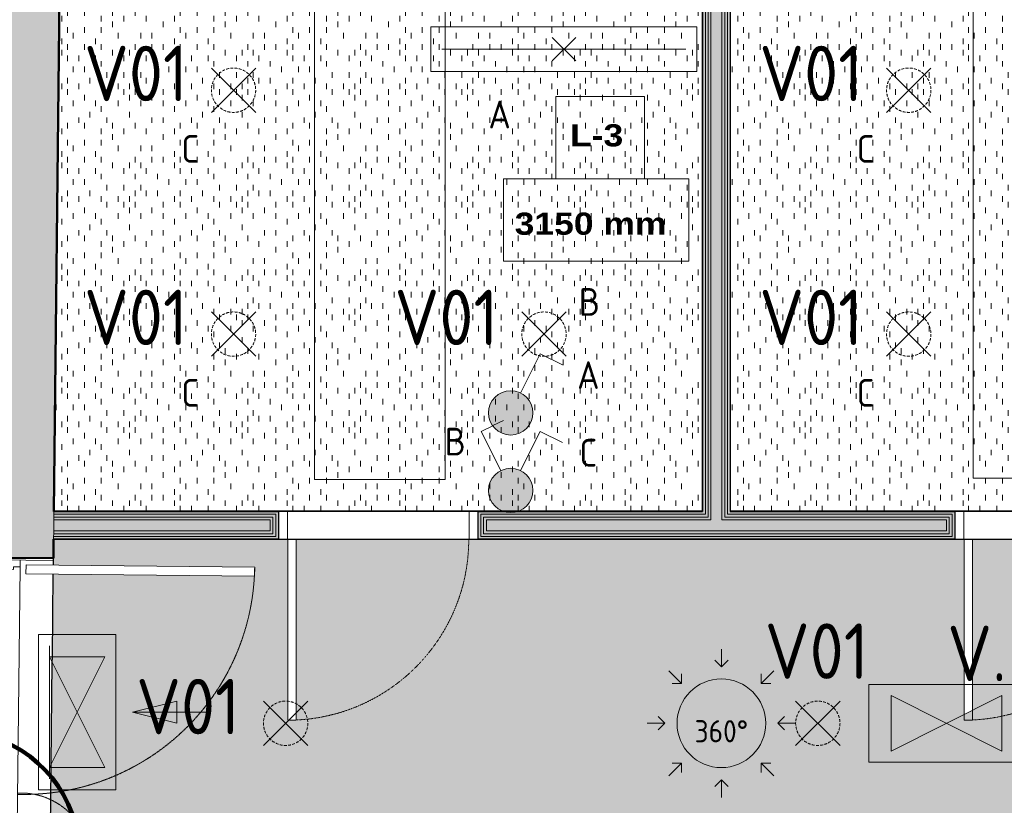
# Model space of a CAD drawing. Header units: millimetres. Extents: x -12615 to 16572, y -3141 to 12068.
# Tile 4 of 14: x -8622 to -4182, y 4899 to 8442. Entities that reach past the tile are written whole.
import ezdxf

# ---------------------------------------------------------------- set-up
doc = ezdxf.new("R2010")
doc.units = ezdxf.units.MM
for name, pattern in [('EST_Dash_1_1_', [2, 1, -1]), ('EST_Dash_2_1_', [3, 2, -1]), ('IMPORT-süvistatud seade', [19.05, 12.7, -6.35])]:
    doc.linetypes.add(name, pattern=pattern)
for name, color, linetype, lineweight, true_color in [('1K_valgustusplaan_dwg', 7, 'Continuous', 5, 0x767676), ('A-WALL', 7, 'Continuous', 9, 0x7f7f7f), ('A-WALL-PATT', 7, 'Continuous', 9, 0x7f7f7f), ('ET-E_VALGUSTUS_TING', 3, 'Continuous', 5, 0x00ff00), ('ET-VALGUSTUS_TING', 5, 'Continuous', 5, 0x0000ff), ('G-ANNO-REVC', 1, 'Continuous', 50, 0xff0000), ('I-WALL', 7, 'Continuous', 9, 0x7f7f7f)]:
    doc.layers.add(name, color=color, linetype=linetype, lineweight=lineweight, true_color=true_color)
for name, color, linetype, lineweight in [('A-CLNG', 7, 'Continuous', 9), ('A-CLNG-IDEN', 7, 'Continuous', 9), ('A-CLNG-PATT', 7, 'Continuous', 9), ('A-DETL-GENF', 7, 'Continuous', 5), ('A-DETL-GENF-HDLN', 7, 'EST_Dash_2_1_', 9), ('A-DOOR', 7, 'Continuous', 9), ('A-DOOR-FRAM', 7, 'Continuous', 25), ('ET-SEADE_V', 7, 'Continuous', 9)]:
    doc.layers.add(name, color=color, linetype=linetype, lineweight=lineweight)
doc.styles.add('Arial Black', font='txt', dxfattribs={"height": 100})
doc.styles.add('ISOCP', font='isocp___.ttf', dxfattribs={"height": 100})
doc.styles.add('ISOCP_1', font='isocp___.ttf', dxfattribs={"height": 250})
doc.styles.add('ISOCP_2', font='isocp___.ttf', dxfattribs={"height": 125})
pattern_1 = [(90, (0, 0), (-508, 3e-14), [25.4, -482.6]), (90, (50.8, 50.8), (-508, 3e-14), [25.4, -482.6]), (90, (127, 25.4), (-508, 3e-14), [25.4, -482.6]), (90, (127, 101.6), (-508, 3e-14), [25.4, -482.6]), (90, (50.8, 152.4), (-508, 3e-14), [25.4, -482.6]), (90, (25.4, 177.8), (-508, 3e-14), [25.4, -482.6]), (90, (152.4, 177.8), (-508, 3e-14), [25.4, -482.6]), (90, (228.6, 25.4), (-508, 3e-14), [25.4, -482.6]), (90, (304.8, 76.2), (-508, 3e-14), [25.4, -482.6]), (90, (279.4, 127), (-508, 3e-14), [25.4, -482.6]), (90, (177.8, 76.2), (-508, 3e-14), [25.4, -482.6]), (90, (203.2, 0), (-508, 3e-14), [25.4, -482.6]), (90, (228.6, 127), (-508, 3e-14), [25.4, -482.6]), (90, (203.2, 203.2), (-508, 3e-14), [25.4, -482.6]), (90, (101.6, 228.6), (-508, 3e-14), [25.4, -482.6]), (90, (50.8, 228.6), (-508, 3e-14), [25.4, -482.6]), (90, (101.6, 177.8), (-508, 3e-14), [25.4, -482.6]), (90, (25.4, 101.6), (-508, 3e-14), [25.4, -482.6]), (90, (330.2, 25.4), (-508, 3e-14), [25.4, -482.6]), (90, (431.8, 152.4), (-508, 3e-14), [25.4, -482.6]), (90, (355.6, 203.2), (-508, 3e-14), [25.4, -482.6]), (90, (228.6, 254), (-508, 3e-14), [25.4, -482.6]), (90, (152.4, 279.4), (-508, 3e-14), [25.4, -482.6]), (90, (254, 228.6), (-508, 3e-14), [25.4, -482.6]), (90, (355.6, 127), (-508, 3e-14), [25.4, -482.6]), (90, (406.4, 50.8), (-508, 3e-14), [25.4, -482.6]), (90, (304.8, 177.8), (-508, 3e-14), [25.4, -482.6]), (90, (203.2, 152.4), (-508, 3e-14), [25.4, -482.6]), (90, (279.4, 0), (-508, 3e-14), [25.4, -482.6]), (90, (381, 254), (-508, 3e-14), [25.4, -482.6]), (90, (304.8, 254), (-508, 3e-14), [25.4, -482.6]), (90, (381, 304.8), (-508, 3e-14), [25.4, -482.6]), (90, (457.2, 228.6), (-508, 3e-14), [25.4, -482.6]), (90, (381, 177.8), (-508, 3e-14), [25.4, -482.6]), (90, (482.6, 50.8), (-508, 3e-14), [25.4, -482.6]), (90, (482.6, 304.8), (-508, 3e-14), [25.4, -482.6]), (90, (508, 381), (-508, 3e-14), [25.4, -482.6]), (90, (406.4, 355.6), (-508, 3e-14), [25.4, -482.6]), (90, (279.4, 355.6), (-508, 3e-14), [25.4, -482.6]), (90, (152.4, 355.6), (-508, 3e-14), [25.4, -482.6]), (90, (101.6, 355.6), (-508, 3e-14), [25.4, -482.6]), (90, (76.2, 304.8), (-508, 3e-14), [25.4, -482.6]), (90, (25.4, 330.2), (-508, 3e-14), [25.4, -482.6]), (90, (482.6, 127), (-508, 3e-14), [25.4, -482.6]), (90, (457.2, 0), (-508, 3e-14), [25.4, -482.6]), (90, (228.6, 330.2), (-508, 3e-14), [25.4, -482.6]), (90, (254, 431.8), (-508, 3e-14), [25.4, -482.6]), (90, (457.2, 431.8), (-508, 3e-14), [25.4, -482.6]), (90, (101.6, 457.2), (-508, 3e-14), [25.4, -482.6]), (90, (50.8, 431.8), (-508, 3e-14), [25.4, -482.6]), (90, (152.4, 431.8), (-508, 3e-14), [25.4, -482.6]), (90, (355.6, 431.8), (-508, 3e-14), [25.4, -482.6]), (90, (330.2, 381), (-508, 3e-14), [25.4, -482.6]), (90, (203.2, 406.4), (-508, 3e-14), [25.4, -482.6]), (90, (228.6, 482.6), (-508, 3e-14), [25.4, -482.6]), (90, (406.4, 482.6), (-508, 3e-14), [25.4, -482.6]), (90, (431.8, 330.2), (-508, 3e-14), [25.4, -482.6]), (90, (25.4, 482.6), (-508, 3e-14), [25.4, -482.6]), (90, (0, 457.2), (-508, 3e-14), [25.4, -482.6]), (90, (508, 152.4), (-508, 3e-14), [25.4, -482.6]), (90, (381, 406.4), (-508, 3e-14), [25.4, -482.6]), (90, (304.8, 330.2), (-508, 3e-14), [25.4, -482.6]), (90, (203.2, 304.8), (-508, 3e-14), [25.4, -482.6]), (90, (381, 101.6), (-508, 3e-14), [25.4, -482.6]), (90, (381, 0), (-508, 3e-14), [25.4, -482.6]), (90, (76.2, 25.4), (-508, 3e-14), [25.4, -482.6]), (90, (25.4, 25.4), (-508, 3e-14), [25.4, -482.6]), (90, (431.8, 279.4), (-508, 3e-14), [25.4, -482.6]), (90, (152.4, 482.6), (-508, 3e-14), [25.4, -482.6]), (90, (254, 76.2), (-508, 3e-14), [25.4, -482.6]), (90, (228.6, 177.8), (-508, 3e-14), [25.4, -482.6]), (90, (76.2, 127), (-508, 3e-14), [25.4, -482.6]), (90, (482.6, 482.6), (-508, 3e-14), [25.4, -482.6]), (90, (304.8, 457.2), (-508, 3e-14), [25.4, -482.6])]

# ---------------------------------------------------------------- blocks, each defined once
blk = doc.blocks.new('Est_SU - SU-02-900x2100 mm-3671397-1_ korrus  _0_00_52_72 Copy 1')
at = {"layer": 'A-DOOR', "color": 250, "true_color": 0x3d3d3d}
for p, q in [((370, 878.5), (370, 62.5)), ((408, 878.5), (370, 878.5)), ((370, 62.5), (370, 878.5)), ((370, 878.5), (408, 878.5)), ((408, 62.5), (408, 878.5)), ((408, 878.5), (408, 62.5)), ((370, 62.5), (408, 62.5)), ((408, 62.5), (370, 62.5))]:
    blk.add_line(p, q, dxfattribs=at)
at = {"layer": 'A-DOOR', "color": 253, "linetype": 'EST_Dash_1_1_', "lineweight": 5, "true_color": 0x9e9e9e}
for p, q in [((450, 62.5), (-391, 62.5)), ((-391, 62.5), (408, 62.5))]:
    blk.add_line(p, q, dxfattribs=at)
blk.add_arc((408, 62.5), 816, 90, 180, dxfattribs=at)
at = {"layer": 'A-DOOR-FRAM', "color": 250, "lineweight": 9, "true_color": 0x3d3d3d}
for p, q in [((-410, 62.5), (-450, 62.5)), ((-450, 62.5), (-450, -62.5)), ((-450, -62.5), (-450, 62.5)), ((-450, 62.5), (-410, 62.5)), ((-410, -62.5), (-410, 62.5)), ((-410, 62.5), (-410, -62.5)), ((450, 62.5), (410, 62.5)), ((410, 62.5), (410, -62.5)), ((410, 62.5), (410, -62.5)), ((450, 62.5), (410, 62.5)), ((450, -62.5), (450, 62.5)), ((450, -62.5), (450, 62.5)), ((-450, -62.5), (-410, -62.5)), ((-410, -62.5), (-450, -62.5)), ((410, -62.5), (450, -62.5)), ((410, -62.5), (450, -62.5))]:
    blk.add_line(p, q, dxfattribs=at)
blk = doc.blocks.new('Est_SU - SU-02-900x2100 mm-V3-1_ korrus  _0_00_52_72 Copy 1')
at = {"layer": 'A-DOOR', "color": 250, "true_color": 0x3d3d3d}
for p, q in [((370, 878.5), (370, 833.6)), ((408, 878.5), (370, 878.5)), ((370, 833.6), (370, 878.5)), ((370, 878.5), (408, 878.5)), ((408, 852.6), (408, 878.5)), ((408, 878.5), (408, 852.6)), ((408, 62.5), (408, 852.6)), ((408, 852.6), (408, 62.5)), ((370, 833.6), (370, 62.5)), ((370, 62.5), (370, 833.6)), ((370, 62.5), (408, 62.5)), ((408, 62.5), (370, 62.5))]:
    blk.add_line(p, q, dxfattribs=at)
at = {"layer": 'A-DOOR', "color": 253, "linetype": 'EST_Dash_1_1_', "lineweight": 5, "true_color": 0x9e9e9e}
for p, q in [((450, 62.5), (-391, 62.5)), ((-391, 62.5), (408, 62.5))]:
    blk.add_line(p, q, dxfattribs=at)
for start, end in [(102.0721, 180), (90, 102.0721)]:
    blk.add_arc((408, 62.5), 816, start, end, dxfattribs=at)
at = {"layer": 'A-DOOR-FRAM', "color": 250, "lineweight": 9, "true_color": 0x3d3d3d}
for p, q in [((-410, 62.5), (-450, 62.5)), ((-450, 62.5), (-450, -62.5)), ((-450, -62.5), (-450, 62.5)), ((-450, 62.5), (-410, 62.5)), ((-410, -62.5), (-410, 62.5)), ((-410, 62.5), (-410, -62.5)), ((450, 62.5), (410, 62.5)), ((410, 62.5), (410, -62.5)), ((410, 62.5), (410, -62.5)), ((450, 62.5), (410, 62.5)), ((450, -62.5), (450, 62.5)), ((450, -62.5), (450, 62.5)), ((-450, -62.5), (-410, -62.5)), ((-410, -62.5), (-450, -62.5)), ((410, -62.5), (450, -62.5)), ((410, -62.5), (450, -62.5))]:
    blk.add_line(p, q, dxfattribs=at)
blk = doc.blocks.new('Siseuks laiendiga - SU-09-1400x2100 mm-3622317-1_ korrus  _0_00_52_72 Copy 1')
at = {"layer": 'A-DETL-GENF', "color": 250, "true_color": 0x3d3d3d}
for p, q in [((-648, 32), (-690, 32)), ((-690, 32), (-690, -60)), ((648, 32), (-648, 32)), ((-648, -30), (-648, 32)), ((690, 32), (648, 32)), ((648, 32), (648, -30)), ((690, -60), (690, 32)), ((-660, -60), (-660, -30)), ((-660, -30), (-648, -30)), ((648, -30), (660, -30)), ((660, -30), (660, -60)), ((-690, -60), (-660, -60)), ((-669.2, -87), (-669.2, -392)), ((-629.2, -87), (-669.2, -87)), ((-660, -60), (660, -60)), ((-629.2, -392), (-629.2, -87)), ((669.2, -87), (629.2, -87)), ((629.2, -87), (629.2, -1118)), ((660, -60), (690, -60)), ((669.2, -1118), (669.2, -87)), ((-669.2, -392), (-629.2, -392)), ((629.2, -1118), (669.2, -1118))]:
    blk.add_line(p, q, dxfattribs=at)
at = {"layer": 'A-DETL-GENF-HDLN', "color": 250, "true_color": 0x3d3d3d}
for centre, radius, start, end in [((-673.4, -78.5), 313.5, 270.7676, 3.3828), ((673.4, -78.5), 1039.5, 178.9803, 269.7685)]:
    blk.add_arc(centre, radius, start, end, dxfattribs=at)
at = {"layer": 'A-DOOR', "color": 250, "true_color": 0x3d3d3d}
for p, q in [((-700, 210), (-700, -210)), ((-690, 210), (-700, 210)), ((-690, 210), (-690, -210)), ((690, 210), (-690, 210)), ((-690, 209), (-690, -210)), ((690, -210), (690, 210)), ((690, 210), (700, 210)), ((690, -210), (690, 209)), ((700, 210), (700, -210)), ((-700, -210), (-690, -210)), ((-690, -210), (-669.2, -210)), ((-629.2, -210), (-244, -210)), ((-244, -210), (-228.1, -210)), ((-228.1, -210), (230.4, -210)), ((230.4, -210), (256, -210)), ((256, -210), (629.2, -210)), ((669.2, -210), (690, -210)), ((700, -210), (690, -210))]:
    blk.add_line(p, q, dxfattribs=at)
blk = doc.blocks.new('1K_valgustusplaan_dwg__U15-V5-1_ korrus  _0_00_52_72 Copy 1')
at = {"layer": 'ET-VALGUSTUS_TING', "true_color": 0x5b5bff}
blk.add_hatch(color=171, dxfattribs=at).paths.add_polyline_path([(0, -100), (25.9, -96.6), (50, -86.6), (70.7, -70.7), (86.6, -50), (96.6, -25.9), (100, 0), (96.6, 25.9), (86.6, 50), (70.7, 70.7), (50, 86.6), (25.9, 96.6), (0, 100), (-25.9, 96.6), (-50, 86.6), (-70.7, 70.7), (-87.7, 47.3), (-96.6, 25.9), (-100, 0), (-96.6, -25.9), (-86.6, -50), (-70.7, -70.7), (-50, -86.6), (-25.9, -96.6), (-13.1, -98.3)], flags=0)
at = {"layer": 'ET-VALGUSTUS_TING', "color": 160, "true_color": 0x3333ff}
blk.add_line((-32.9, 315.8), (-80.2, 292.2), dxfattribs=at)
at = {"layer": 'ET-VALGUSTUS_TING', "color": 160, "true_color": 0x3333ff, "flags": 128}
for points in [[(-80.5, 292), (-132.9, 265.8), (-44.7, 89.4)], [(44.7, 89.4), (132.9, 265.8), (232.9, 215.8)]]:
    blk.add_lwpolyline(points, dxfattribs=at)
at = {"layer": 'ET-VALGUSTUS_TING', "color": 160, "true_color": 0x3333ff}
for start, end in [(360, 180), (180, 360)]:
    blk.add_arc((0, 0), 100, start, end, dxfattribs=at)
blk = doc.blocks.new('1K_valgustusplaan_dwg__U7-6009316-1_ korrus  _0_00_52_72 Copy 1')
at = {"layer": 'ET-VALGUSTUS_TING', "color": 160, "true_color": 0x3333ff}
for p, q in [((-100, -100), (100, 100)), ((-100, 100), (100, -100))]:
    blk.add_line(p, q, dxfattribs=at)
at = {"layer": 'ET-VALGUSTUS_TING', "color": 160, "linetype": 'IMPORT-süvistatud seade', "true_color": 0x3333ff}
blk.add_circle((0, 0), 100, dxfattribs=at)
blk = doc.blocks.new('1K_valgustusplaan_dwg__U12-6009318-1_ korrus  _0_00_52_72 Copy 1')
at = {"layer": 'ET-VALGUSTUS_TING', "color": 160, "true_color": 0x3333ff}
for p, q in [((-53, 53), (53, -53)), ((-53, -53), (53, 53))]:
    blk.add_line(p, q, dxfattribs=at)
at = {"layer": 'ET-VALGUSTUS_TING', "color": 160, "lineweight": 9, "true_color": 0x3333ff, "flags": 128}
blk.add_lwpolyline([(600, 100), (600, -100), (0, -100), (-600, -100), (-600, 100), (0, 100)], close=True, dxfattribs=at)
at = {"layer": 'ET-VALGUSTUS_TING', "color": 160, "true_color": 0x3333ff, "flags": 128}
blk.add_lwpolyline([(-550, 0), (0, 0), (550, 0)], dxfattribs=at)
blk = doc.blocks.new('1K_valgustusplaan_dwg__U10-6009313-1_ korrus  _0_00_52_72 Copy 1')
at = {"layer": 'ET-VALGUSTUS_TING', "true_color": 0x5b5bff}
blk.add_hatch(color=171, dxfattribs=at).paths.add_polyline_path([(0, -100), (25.9, -96.6), (50, -86.6), (70.7, -70.7), (86.6, -50), (96.6, -25.9), (100, 0), (96.6, 25.9), (86.6, 50), (70.7, 70.7), (50, 86.6), (25.9, 96.6), (0, 100), (-25.9, 96.6), (-50, 86.6), (-70.7, 70.7), (-86.6, 50), (-96.6, 25.9), (-100, 0), (-96.6, -25.9), (-86.6, -50), (-70.7, -70.7), (-50, -86.6), (-25.9, -96.6), (-13.1, -98.3)], flags=0)
at = {"layer": 'ET-VALGUSTUS_TING', "color": 160, "true_color": 0x3333ff, "flags": 128}
blk.add_lwpolyline([(44.7, 89.4), (132.9, 265.8), (232.9, 215.8)], dxfattribs=at)
at = {"layer": 'ET-VALGUSTUS_TING', "color": 160, "true_color": 0x3333ff}
for start, end in [(360, 180), (180, 360)]:
    blk.add_arc((0, 0), 100, start, end, dxfattribs=at)
blk = doc.blocks.new('1K_valgustusplaan_dwg__U9-6009312-1_ korrus  _0_00_52_72 Copy 1')
at = {"layer": 'ET-VALGUSTUS_TING', "color": 160, "true_color": 0x3333ff}
for p, q in [((0, 335), (0, 255)), ((-236.8, 236.8), (-180.2, 180.2)), ((236.8, 236.8), (180.2, 180.2)), ((-335, 0), (-255, 0)), ((335, 0), (255, 0)), ((-236.8, -236.8), (-180.2, -180.2)), ((236.8, -236.8), (180.2, -180.2)), ((0, -335), (0, -255))]:
    blk.add_line(p, q, dxfattribs=at)
at = {"layer": 'ET-VALGUSTUS_TING', "color": 160, "true_color": 0x3333ff, "flags": 128}
for points in [[(30, 285), (0, 255), (-30, 285)], [(-180.2, 222.6), (-180.2, 180.2), (-222.6, 180.2)], [(222.6, 180.2), (180.2, 180.2), (180.2, 222.6)], [(-285, 30), (-255, 0), (-285, -30)], [(285, -30), (255, 0), (285, 30)], [(-222.6, -180.2), (-180.2, -180.2), (-180.2, -222.6)], [(180.2, -222.6), (180.2, -180.2), (222.6, -180.2)], [(-30, -285), (0, -255), (30, -285)]]:
    blk.add_lwpolyline(points, dxfattribs=at)
at = {"layer": 'ET-VALGUSTUS_TING', "color": 160, "true_color": 0x3333ff}
blk.add_circle((0, 0), 200, dxfattribs=at)
at = {"layer": 'ET-VALGUSTUS_TING', "insert": (0, 14.1), "char_height": 100, "width": 362.924, "attachment_point": 2, "line_spacing_factor": 1.478621, "style": 'ISOCP'}
blk.add_mtext('360°', dxfattribs=at)
blk = doc.blocks.new('1K_valgustusplaan_dwg__U23-6009324-1_ korrus  _0_00_52_72 Copy 1')
at = {"layer": 'ET-E_VALGUSTUS_TING', "true_color": 0x5bff5b}
h = blk.add_hatch(color=91, dxfattribs=at)
h.paths.add_polyline_path([(0, 0), (125, 250), (-125, 250)], flags=0)
h.paths.add_polyline_path([(-125, -250), (125, -250), (0, 0)], flags=0)
blk.add_hatch(color=91, dxfattribs=at).paths.add_polyline_path([(450, -50), (450, 50), (250, 0)], flags=0)
at = {"layer": 'ET-E_VALGUSTUS_TING', "color": 80, "true_color": 0x33ff33}
blk.add_line((-125, 300), (-125, -300), dxfattribs=at)
at = {"layer": 'ET-E_VALGUSTUS_TING', "color": 80, "true_color": 0x33ff33, "flags": 128}
for points in [[(175, 350), (-175, 350), (-175, -350), (175, -350)], [(125, 250), (-125, -250), (125, -250), (-125, 250)]]:
    blk.add_lwpolyline(points, close=True, dxfattribs=at)
blk.add_lwpolyline([(600, 0), (250, 0), (450, 50), (450, -50), (250, 0)], dxfattribs=at)
blk = doc.blocks.new('1K_valgustusplaan_dwg__U21-6009322-1_ korrus  _0_00_52_72 Copy 1')
at = {"layer": 'ET-E_VALGUSTUS_TING', "true_color": 0x5bff5b}
h = blk.add_hatch(color=91, dxfattribs=at)
h.paths.add_polyline_path([(-250, -125), (0, 0), (-250, 125)], flags=0)
h.paths.add_polyline_path([(250, -125), (250, 125), (0, 0), (217.5, -108.8)], flags=0)
at = {"layer": 'ET-E_VALGUSTUS_TING', "color": 80, "true_color": 0x33ff33, "flags": 128}
for points in [[(-350, 175), (-350, -175), (350, -175), (350, 175)], [(-250, 125), (250, -125), (250, 125), (-250, -125)]]:
    blk.add_lwpolyline(points, close=True, dxfattribs=at)
blk = doc.blocks.new('1K_valgustusplaan_dwg-6009310-1_ korrus  _0_00_52_72 Copy 1')
at = {"layer": 'ET-SEADE_V', "color": 250, "true_color": 0x333333, "flags": 128}
for points in [[(3678.6, 4560.6), (4268.6, 4560.6), (4268.6, 1565.6), (3678.6, 1565.6)], [(6648.6, 4565.6), (7238.6, 4565.6), (7238.6, 1570.6), (6648.6, 1570.6)]]:
    blk.add_lwpolyline(points, close=True, dxfattribs=at)
for name, p in [('1K_valgustusplaan_dwg__U12-6009318-1_ korrus  _0_00_52_72 Copy 1', (4803.6, 3505.6)), ('1K_valgustusplaan_dwg__U7-6009316-1_ korrus  _0_00_52_72 Copy 1', (3313.6, 3320.6)), ('1K_valgustusplaan_dwg__U7-6009316-1_ korrus  _0_00_52_72 Copy 1', (6358.6, 3320.6)), ('1K_valgustusplaan_dwg__U7-6009316-1_ korrus  _0_00_52_72 Copy 1', (3313.6, 2220.6)), ('1K_valgustusplaan_dwg__U7-6009316-1_ korrus  _0_00_52_72 Copy 1', (4713.6, 2220.6)), ('1K_valgustusplaan_dwg__U7-6009316-1_ korrus  _0_00_52_72 Copy 1', (6358.6, 2220.6)), ('1K_valgustusplaan_dwg__U10-6009313-1_ korrus  _0_00_52_72 Copy 1', (4563.6, 1865.6)), ('1K_valgustusplaan_dwg__U15-V5-1_ korrus  _0_00_52_72 Copy 1', (4563.6, 1515.6)), ('1K_valgustusplaan_dwg__U23-6009324-1_ korrus  _0_00_52_72 Copy 1', (2608.6, 515.6)), ('1K_valgustusplaan_dwg__U9-6009312-1_ korrus  _0_00_52_72 Copy 1', (5513.6, 465.6)), ('1K_valgustusplaan_dwg__U21-6009322-1_ korrus  _0_00_52_72 Copy 1', (6528.6, 465.6)), ('1K_valgustusplaan_dwg__U7-6009316-1_ korrus  _0_00_52_72 Copy 1', (3548.6, 465.6)), ('1K_valgustusplaan_dwg__U7-6009316-1_ korrus  _0_00_52_72 Copy 1', (5948.6, 465.6))]:
    blk.add_blockref(name, p)
at = {"layer": 'ET-E_VALGUSTUS_TING', "insert": (6828.6, 906), "char_height": 250, "width": 873.657, "attachment_point": 2, "line_spacing_factor": 1.478621, "style": 'ISOCP_1'}
blk.add_mtext('V.E5', dxfattribs=at)
at = {"layer": 'ET-VALGUSTUS_TING', "attachment_point": 2, "line_spacing_factor": 1.478621}
for s, insert, char_height, width, style in [('V01', (2873.6, 3521), 250, 705.646, 'ISOCP_1'), ('V01', (5918.6, 3521), 250, 705.646, 'ISOCP_1'), ('A', (4513.6, 3273.3), 125, 151.217, 'ISOCP_2'), ('C', (3118.6, 3118.3), 125, 117.613, 'ISOCP_2'), ('C', (6163.6, 3118.3), 125, 117.613, 'ISOCP_2'), ('V01', (2873.6, 2421), 250, 705.646, 'ISOCP_1'), ('V01', (4273.6, 2421), 250, 705.646, 'ISOCP_1'), ('B', (4918.6, 2428.3), 125, 134.415, 'ISOCP_2'), ('V01', (5918.6, 2421), 250, 705.646, 'ISOCP_1'), ('A', (4913.6, 2098.3), 125, 151.217, 'ISOCP_2'), ('C', (3118.6, 2018.3), 125, 117.613, 'ISOCP_2'), ('C', (6163.6, 2018.3), 125, 117.613, 'ISOCP_2'), ('B', (4313.6, 1798.3), 125, 134.415, 'ISOCP_2'), ('C', (4913.6, 1748.3), 125, 117.613, 'ISOCP_2'), ('V01', (5943.6, 916), 250, 705.646, 'ISOCP_1'), ('V01', (3108.6, 666), 250, 705.646, 'ISOCP_1')]:
    blk.add_mtext(s, dxfattribs=dict(at, insert=insert, char_height=char_height, width=width, style=style))
blk = doc.blocks.new('M_Ceiling Tag w Height - M_Ceiling Tag w Height-5895317-1_ korrus  _0_00_52_72 Copy 1')
at = {"layer": 'A-CLNG-IDEN'}
for p, q in [((2.129, 4.501), (-1.867, 4.501)), ((-1.867, 4.501), (-1.867, 0.782)), ((2.129, 0.782), (2.129, 4.501)), ((4.129, 0.782), (-4.231, 0.782)), ((-4.231, 0.782), (-4.231, -2.938)), ((-1.867, 0.782), (2.129, 0.782)), ((4.129, -2.938), (4.129, 0.782)), ((-4.231, -2.938), (4.129, -2.938))]:
    blk.add_line(p, q, dxfattribs=at)
blk = doc.blocks.new('Family - ___-6010788-1_ korrus  _0_00_52_72 Copy 1')
at = {"layer": 'G-ANNO-REVC', "lineweight": 100}
for centre, radius, start, end in [((-8911.5, 4674.1), 557.4, 360, 154.7912), ((-9628.1, 4674.1), 318.5, 48.1897, 180), ((-9946.6, 4101.1), 573, 90, 244.7912), ((-8354.1, 4346.7), 327.4, 318.1897, 90), ((-8354.1, 3610), 573, 270, 64.7912), ((-9946.6, 3364.4), 327.4, 138.1897, 270), ((-9946.6, 2464), 573, 90, 244.7912), ((-8354.1, 2709.5), 327.4, 318.1897, 90), ((-8354.1, 1972.8), 573, 270, 64.7912), ((-9946.6, 1727.2), 327.4, 138.1897, 270), ((-9389.2, 1399.8), 557.4, 180, 334.7912), ((-8672.6, 1399.8), 318.5, 228.1897, 360)]:
    blk.add_arc(centre, radius, start, end, dxfattribs=at)

msp = doc.modelspace()

# ---------------------------------------------------------------- hatches: boundary and pattern name
at = {"layer": 'A-CLNG-PATT', "true_color": 0xcccccc, "transparency": 33554559}
h = msp.add_hatch(dxfattribs=at)
h.set_pattern_fill('FP_5', color=254, style=0, pattern_type=2)
h.set_pattern_definition(pattern_1)
h.paths.add_polyline_path([(-5543.9, 6224.8), (-5543.9, 10042.8), (-5782.8, 10042.8), (-5782.8, 9998.8), (-7942.8, 9999.7), (-7942.8, 10042.8), (-8426.4, 10042.8), (-8467.1, 6224.8), (-5725.7, 6224.8)], flags=0)
h = msp.add_hatch(dxfattribs=at)
h.set_pattern_fill('FP_1', color=254, style=0, pattern_type=2)
h.set_pattern_definition(pattern_1)
h.paths.add_polyline_path([(-2543.9, 6224.8), (-2543.9, 10042.8), (-2782.8, 10042.8), (-2782.8, 9998.8), (-4942.8, 9999.7), (-4942.8, 10042.8), (-5416.9, 10042.8), (-5416.9, 6224.8), (-2733.3, 6224.8)], flags=0)
h = msp.add_hatch(dxfattribs=at)
h.set_pattern_fill('FP_2', color=254, style=0, pattern_type=2)
h.set_pattern_definition(pattern_1)
h.paths.add_polyline_path([(457.1, 4463.8), (457.1, 6098.8), (-1475.4, 6098.8), (-1475.4, 5282.8), (-1513.4, 5282.8), (-1513.4, 6098.8), (-4325.4, 6098.8), (-4325.4, 5282.8), (-4363.4, 5282.8), (-4363.4, 6098.8), (-7375.4, 6098.8), (-7375.4, 5282.8), (-7413.4, 5282.8), (-7413.4, 6098.8), (-8469.4, 6098.8), (-8470.4, 5981.9), (-7562.7, 5972.3), (-7563.1, 5932.3), (-8471.1, 5941.9), (-8484.5, 4683.6), (-8302.5, 4681.7), (-8302.9, 4641.7), (-8484.9, 4643.6), (-8486.8, 4463.8), (449.6, 4463.8)], flags=0)
h.paths.add_polyline_path([(259.1, 4629.6), (125.1, 4629.6), (125.1, 4669.6), (430.1, 4669.6), (430.1, 4629.6)], flags=0)
h.paths.add_polyline_path([(430.1, 5928), (-600.9, 5928), (-600.9, 5968), (430.1, 5967.9), (430.1, 5931.2)], flags=0)
at = {"layer": 'A-WALL-PATT', "true_color": 0x414141}
h = msp.add_hatch(color=250, dxfattribs=at)
h.paths.add_polyline_path([(-8550.7, -1536.2), (-8532.6, 163.8), (-8952.6, 168.3), (-8969.7, -1536.2)], flags=0)
h.paths.add_polyline_path([(-8517.7, 1563.7), (-8485.2, 4612.8), (-8905.2, 4617.3), (-8937.7, 1568.2)], flags=0)
h.paths.add_polyline_path([(-8470.3, 6012.7), (-8427.4, 10043.8), (-8847.4, 10043.8), (-8890.3, 6017.2), (-8718.2, 6015.4)], flags=0)
at = {"layer": 'A-WALL-PATT', "true_color": 0x3d3d3d}
for points in [[(-5542.9, 6223.8), (-5530.4, 6223.8), (-5530.4, 10043.8), (-5542.9, 10043.8), (-5542.9, 6227.5)], [(-5530.4, 6211.3), (-5517.9, 6211.3), (-5517.9, 10043.8), (-5530.4, 10043.8), (-5530.4, 6223.8)], [(-5512, 6198.8), (-5505.4, 6198.8), (-5505.4, 10043.8), (-5517.9, 10043.8), (-5517.9, 6198.8)], [(-5455.4, 6186.3), (-5455.4, 10043.8), (-5505.4, 10043.8), (-5505.4, 6186.3)], [(-5442.9, 6198.8), (-5442.9, 10043.8), (-5455.4, 10043.8), (-5455.4, 6198.8)], [(-5442.9, 6211.3), (-5430.4, 6211.3), (-5430.4, 10043.8), (-5442.9, 10043.8), (-5442.9, 6223.8)], [(-5417.9, 6223.8), (-5417.9, 10043.8), (-5430.4, 10043.8), (-5430.4, 6223.8)]]:
    msp.add_hatch(color=250, dxfattribs=at).paths.add_polyline_path(points, flags=0)
h = msp.add_hatch(color=250, dxfattribs=at)
h.paths.add_polyline_path([(2494.6, 6161.3), (2507.1, 6161.3), (2507.1, 6211.3), (3412.5, 6211.3), (3412.6, 6223.8), (2494.6, 6223.8)], flags=0)
h.paths.add_polyline_path([(1594.6, 6161.3), (1594.6, 6223.8), (-655.4, 6223.8), (-655.4, 6161.3), (-642.9, 6161.3), (-642.9, 6211.3), (1582.1, 6211.3), (1582.1, 6161.3)], flags=0)
h.paths.add_polyline_path([(-1567.9, 6161.3), (-1555.4, 6161.3), (-1555.4, 6223.8), (-2430.4, 6223.8), (-2430.4, 6211.3), (-1567.9, 6211.3)], flags=0)
h.paths.add_polyline_path([(-3505.4, 6161.3), (-3492.9, 6161.3), (-3492.9, 6211.3), (-2530.4, 6211.3), (-2530.4, 6223.8), (-3505.4, 6223.8)], flags=0)
h.paths.add_polyline_path([(-4405.4, 6161.3), (-4405.4, 6223.8), (-5430.4, 6223.8), (-5430.4, 6211.3), (-4417.9, 6211.3), (-4417.9, 6161.3)], flags=0)
h.paths.add_polyline_path([(-6555.4, 6161.3), (-6542.9, 6161.3), (-6542.9, 6211.3), (-5530.4, 6211.3), (-5530.4, 6223.8), (-6555.4, 6223.8)], flags=0)
h.paths.add_polyline_path([(-7467.9, 6161.3), (-7455.4, 6161.3), (-7455.4, 6223.8), (-8468.1, 6223.8), (-8468.2, 6211.3), (-7467.9, 6211.3)], flags=0)
h = msp.add_hatch(color=250, dxfattribs=at)
h.paths.add_polyline_path([(3411.4, 6136.3), (3412.1, 6186.3), (2532.1, 6186.3), (2532.1, 6136.3), (2824, 6136.3)], flags=0)
h.paths.add_polyline_path([(1541.6, 6136.3), (1557.1, 6136.3), (1557.1, 6186.3), (-617.9, 6186.3), (-617.9, 6136.3), (1114.1, 6136.3)], flags=0)
h.paths.add_polyline_path([(-1592.9, 6136.3), (-1592.9, 6186.3), (-3467.9, 6186.3), (-3467.9, 6136.3), (-2305.8, 6136.3)], flags=0)
h.paths.add_polyline_path([(-4442.9, 6136.3), (-4442.9, 6186.3), (-6517.9, 6186.3), (-6517.9, 6136.3), (-4870.8, 6136.3)], flags=0)
h.paths.add_polyline_path([(-7492.9, 6136.3), (-7492.9, 6186.3), (-8468.5, 6186.3), (-8469, 6136.3), (-8290.7, 6136.3)], flags=0)
h = msp.add_hatch(color=250, dxfattribs=at)
h.paths.add_polyline_path([(2519.6, 6161.3), (2532.1, 6161.3), (2532.1, 6186.3), (3412.1, 6186.3), (3412.3, 6198.8), (2519.6, 6198.8)], flags=0)
h.paths.add_polyline_path([(1557.1, 6161.3), (1569.6, 6161.3), (1569.6, 6198.8), (-630.4, 6198.8), (-630.4, 6161.3), (-617.9, 6161.3), (-617.9, 6186.3), (1557.1, 6186.3)], flags=0)
h.paths.add_polyline_path([(-1592.9, 6161.3), (-1580.4, 6161.3), (-1580.4, 6198.8), (-2455.4, 6198.8), (-2455.4, 6186.3), (-1592.9, 6186.3)], flags=0)
h.paths.add_polyline_path([(-3467.9, 6161.3), (-3467.9, 6186.3), (-2505.4, 6186.3), (-2505.4, 6198.8), (-3480.4, 6198.8), (-3480.4, 6161.3)], flags=0)
h.paths.add_polyline_path([(-4430.4, 6161.3), (-4430.4, 6198.8), (-5455.4, 6198.8), (-5455.4, 6186.3), (-4442.9, 6186.3), (-4442.9, 6161.3)], flags=0)
h.paths.add_polyline_path([(-6530.4, 6161.3), (-6517.9, 6161.3), (-6517.9, 6186.3), (-5505.4, 6186.3), (-5505.4, 6198.8), (-6530.4, 6198.8)], flags=0)
h.paths.add_polyline_path([(-7480.4, 6161.3), (-7480.4, 6198.8), (-8468.4, 6198.8), (-8468.5, 6186.3), (-7492.9, 6186.3), (-7492.9, 6161.3)], flags=0)
h = msp.add_hatch(color=250, dxfattribs=at)
h.paths.add_polyline_path([(2519.6, 6161.3), (2519.6, 6198.8), (3412.3, 6198.8), (3412.5, 6211.3), (2507.1, 6211.3), (2507.1, 6161.3)], flags=0)
h.paths.add_polyline_path([(1582.1, 6161.3), (1582.1, 6211.3), (-642.9, 6211.3), (-642.9, 6161.3), (-630.4, 6161.3), (-630.4, 6198.8), (1569.6, 6198.8), (1569.6, 6161.3)], flags=0)
h.paths.add_polyline_path([(-1580.4, 6161.3), (-1567.9, 6161.3), (-1567.9, 6211.3), (-2442.9, 6211.3), (-2442.9, 6198.8), (-1580.4, 6198.8)], flags=0)
h.paths.add_polyline_path([(-3492.9, 6161.3), (-3480.4, 6161.3), (-3480.4, 6198.8), (-2517.9, 6198.8), (-2517.9, 6211.3), (-3492.9, 6211.3)], flags=0)
h.paths.add_polyline_path([(-4417.9, 6161.3), (-4417.9, 6211.3), (-5442.9, 6211.3), (-5442.9, 6198.8), (-4430.4, 6198.8), (-4430.4, 6161.3)], flags=0)
h.paths.add_polyline_path([(-6542.9, 6161.3), (-6530.4, 6161.3), (-6530.4, 6198.8), (-5517.9, 6198.8), (-5517.9, 6211.3), (-6542.9, 6211.3)], flags=0)
h.paths.add_polyline_path([(-7480.4, 6161.3), (-7467.9, 6161.3), (-7467.9, 6211.3), (-8468.2, 6211.3), (-8468.4, 6198.8), (-7480.4, 6198.8)], flags=0)
h = msp.add_hatch(color=250, dxfattribs=at)
h.paths.add_polyline_path([(3410.9, 6098.8), (3411.1, 6111.3), (2507.1, 6111.3), (2507.1, 6161.3), (2494.6, 6161.3), (2494.6, 6098.8), (2824, 6098.8)], flags=0)
h.paths.add_polyline_path([(1541.6, 6098.8), (1594.6, 6098.8), (1594.6, 6161.3), (1582.1, 6161.3), (1582.1, 6111.3), (-642.9, 6111.3), (-642.9, 6161.3), (-655.4, 6161.3), (-655.4, 6098.8), (1114.1, 6098.8)], flags=0)
h.paths.add_polyline_path([(-1555.4, 6098.8), (-1555.4, 6161.3), (-1567.9, 6161.3), (-1567.9, 6111.3), (-3492.9, 6111.3), (-3492.9, 6161.3), (-3505.4, 6161.3), (-3505.4, 6098.8), (-2305.8, 6098.8)], flags=0)
h.paths.add_polyline_path([(-4405.4, 6098.8), (-4405.4, 6161.3), (-4417.9, 6161.3), (-4417.9, 6111.3), (-6542.9, 6111.3), (-6542.9, 6161.3), (-6555.4, 6161.3), (-6555.4, 6098.8), (-4870.8, 6098.8)], flags=0)
h.paths.add_polyline_path([(-7455.4, 6098.8), (-7455.4, 6161.3), (-7467.9, 6161.3), (-7467.9, 6111.3), (-8469.3, 6111.3), (-8469.4, 6098.8), (-8290.7, 6098.8)], flags=0)
h = msp.add_hatch(color=250, dxfattribs=at)
h.paths.add_polyline_path([(3411.1, 6111.3), (3411.2, 6123.8), (2519.6, 6123.8), (2519.6, 6161.3), (2507.1, 6161.3), (2507.1, 6111.3), (2824, 6111.3)], flags=0)
h.paths.add_polyline_path([(1541.6, 6111.3), (1582.1, 6111.3), (1582.1, 6161.3), (1569.6, 6161.3), (1569.6, 6123.8), (-630.4, 6123.8), (-630.4, 6161.3), (-642.9, 6161.3), (-642.9, 6111.3), (1114.1, 6111.3)], flags=0)
h.paths.add_polyline_path([(-1567.9, 6111.3), (-1567.9, 6161.3), (-1580.4, 6161.3), (-1580.4, 6123.8), (-3480.4, 6123.8), (-3480.4, 6161.3), (-3492.9, 6161.3), (-3492.9, 6111.3), (-2305.8, 6111.3)], flags=0)
h.paths.add_polyline_path([(-4417.9, 6111.3), (-4417.9, 6161.3), (-4430.4, 6161.3), (-4430.4, 6123.8), (-6530.4, 6123.8), (-6530.4, 6161.3), (-6542.9, 6161.3), (-6542.9, 6111.3), (-4870.8, 6111.3)], flags=0)
h.paths.add_polyline_path([(-7467.9, 6111.3), (-7467.9, 6161.3), (-7480.4, 6161.3), (-7480.4, 6123.8), (-8469.2, 6123.8), (-8469.3, 6111.3), (-8290.7, 6111.3)], flags=0)
h = msp.add_hatch(color=250, dxfattribs=at)
h.paths.add_polyline_path([(3411.2, 6123.8), (3411.4, 6136.3), (2532.1, 6136.3), (2532.1, 6161.3), (2519.6, 6161.3), (2519.6, 6123.8), (2824, 6123.8)], flags=0)
h.paths.add_polyline_path([(1541.6, 6123.8), (1569.6, 6123.8), (1569.6, 6161.3), (1557.1, 6161.3), (1557.1, 6136.3), (-617.9, 6136.3), (-617.9, 6161.3), (-630.4, 6161.3), (-630.4, 6123.8), (1114.1, 6123.8)], flags=0)
h.paths.add_polyline_path([(-1580.4, 6123.8), (-1580.4, 6161.3), (-1592.9, 6161.3), (-1592.9, 6136.3), (-3467.9, 6136.3), (-3467.9, 6161.3), (-3480.4, 6161.3), (-3480.4, 6123.8), (-2305.8, 6123.8)], flags=0)
h.paths.add_polyline_path([(-4430.4, 6123.8), (-4430.4, 6161.3), (-4442.9, 6161.3), (-4442.9, 6136.3), (-6517.9, 6136.3), (-6517.9, 6161.3), (-6530.4, 6161.3), (-6530.4, 6123.8), (-4870.8, 6123.8)], flags=0)
h.paths.add_polyline_path([(-7480.4, 6123.8), (-7480.4, 6161.3), (-7492.9, 6161.3), (-7492.9, 6136.3), (-8469, 6136.3), (-8469.2, 6123.8), (-8290.7, 6123.8)], flags=0)

# ---------------------------------------------------------------- linework, layer by layer
at = {"layer": 'A-CLNG', "color": 160, "lineweight": 30, "true_color": 0x3333ff}
for p, q in [((-8467.1, 6224.8), (-8426.4, 10042.8)), ((-5543.9, 10042.8), (-5543.9, 6224.8)), ((-5416.9, 6224.8), (-5416.9, 10042.8)), ((-6440.3, 6224.8), (-8467.1, 6224.8)), ((-6376, 6224.8), (-6440.3, 6224.8)), ((-5543.9, 6224.8), (-6376, 6224.8)), ((-3390.3, 6224.8), (-5416.9, 6224.8)), ((-8470.7, 5981.9), (-8469.4, 6098.8)), ((-8469.4, 6098.8), (457.1, 6098.8)), ((-8475.1, 5568.8), (-8471.1, 5941.9)), ((-8475.3, 5543.2), (-8475.1, 5568.8)), ((-8480.2, 5084.7), (-8475.3, 5543.2)), ((-8484.5, 4683.6), (-8480.4, 5068.8)), ((-8480.4, 5068.8), (-8480.2, 5084.7))]:
    msp.add_line(p, q, dxfattribs=at)
at = {"layer": 'A-WALL', "color": 250, "lineweight": 5, "true_color": 0x3d3d3d}
for p, q in [((-5530.4, 6223.8), (-5530.4, 10043.8)), ((-5517.9, 6223.8), (-5517.9, 10043.8)), ((-5505.4, 6223.8), (-5505.4, 10043.8)), ((-5455.4, 6223.8), (-5455.4, 10043.8)), ((-5442.9, 6223.8), (-5442.9, 10043.8)), ((-5430.4, 6223.8), (-5430.4, 10043.8)), ((-8468.2, 6211.3), (-8468.1, 6223.8)), ((-5530.4, 6211.3), (-5530.4, 6223.8)), ((-5517.9, 6211.3), (-5517.9, 6223.8)), ((-5505.4, 6198.8), (-5505.4, 6223.8)), ((-5455.4, 6198.8), (-5455.4, 6223.8)), ((-5442.9, 6211.3), (-5442.9, 6223.8)), ((-5430.4, 6211.3), (-5430.4, 6223.8)), ((-8468.8, 6161.3), (-8468.5, 6186.3)), ((-8468.5, 6186.3), (-8468.4, 6198.8)), ((-8468.5, 6186.3), (-7492.9, 6186.3)), ((-8468.4, 6198.8), (-8468.2, 6211.3)), ((-8468.4, 6198.8), (-7480.4, 6198.8)), ((-8468.2, 6211.3), (-7467.9, 6211.3)), ((-7492.9, 6186.3), (-7492.9, 6161.3)), ((-7480.4, 6198.8), (-7480.4, 6161.3)), ((-7467.9, 6211.3), (-7467.9, 6161.3)), ((-6542.9, 6161.3), (-6542.9, 6211.3)), ((-6542.9, 6211.3), (-5530.4, 6211.3)), ((-6530.4, 6161.3), (-6530.4, 6198.8)), ((-6530.4, 6198.8), (-5517.9, 6198.8)), ((-6517.9, 6161.3), (-6517.9, 6186.3)), ((-6517.9, 6186.3), (-5505.4, 6186.3)), ((-5517.9, 6198.8), (-5517.9, 6211.3)), ((-5505.4, 6186.3), (-5505.4, 6198.8)), ((-5455.4, 6186.3), (-5455.4, 6198.8)), ((-5455.4, 6186.3), (-4442.9, 6186.3)), ((-5442.9, 6198.8), (-5442.9, 6211.3)), ((-5442.9, 6198.8), (-4430.4, 6198.8)), ((-5430.4, 6211.3), (-4417.9, 6211.3)), ((-4442.9, 6186.3), (-4442.9, 6161.3)), ((-4430.4, 6198.8), (-4430.4, 6161.3)), ((-4417.9, 6211.3), (-4417.9, 6161.3)), ((-8469.2, 6123.8), (-8469, 6136.3)), ((-8469, 6136.3), (-8468.8, 6161.3)), ((-7492.9, 6136.3), (-8469, 6136.3)), ((-7492.9, 6161.3), (-7492.9, 6136.3)), ((-7480.4, 6161.3), (-7480.4, 6123.8)), ((-7467.9, 6161.3), (-7467.9, 6111.3)), ((-6542.9, 6111.3), (-6542.9, 6161.3)), ((-6530.4, 6123.8), (-6530.4, 6161.3)), ((-6517.9, 6136.3), (-6517.9, 6161.3)), ((-4442.9, 6136.3), (-6517.9, 6136.3)), ((-4442.9, 6161.3), (-4442.9, 6136.3)), ((-4430.4, 6161.3), (-4430.4, 6123.8)), ((-4417.9, 6161.3), (-4417.9, 6111.3)), ((-8469.4, 6098.8), (-8469.3, 6111.3)), ((-8469.3, 6111.3), (-8469.2, 6123.8)), ((-7467.9, 6111.3), (-8469.3, 6111.3)), ((-7480.4, 6123.8), (-8469.2, 6123.8)), ((-4417.9, 6111.3), (-6542.9, 6111.3)), ((-4430.4, 6123.8), (-6530.4, 6123.8))]:
    msp.add_line(p, q, dxfattribs=at)
at = {"layer": 'I-WALL', "color": 250, "lineweight": 50, "true_color": 0x414141}
for p, q in [((-8427.4, 10043.8), (-8468.1, 6223.8)), ((-8469.4, 6098.8), (-8470.3, 6012.7)), ((-8470.3, 6012.7), (-8890.3, 6017.2))]:
    msp.add_line(p, q, dxfattribs=at)
at = {"layer": 'I-WALL', "color": 250, "lineweight": 30, "true_color": 0x3d3d3d}
for p, q in [((-5542.9, 6223.8), (-5542.9, 10043.8)), ((-5417.9, 10043.8), (-5417.9, 6223.8)), ((-8468.1, 6223.8), (-7455.4, 6223.8)), ((-8467.1, 6224.8), (-6440.3, 6224.8)), ((-6437.9, 6223.8), (-8467.1, 6223.8)), ((-7455.4, 6223.8), (-7455.4, 6098.8)), ((-6555.4, 6098.8), (-6555.4, 6223.8)), ((-6555.4, 6223.8), (-6437.9, 6223.8)), ((-6440.3, 6224.8), (-6376, 6224.8)), ((-6437.9, 6223.8), (-6378.4, 6223.8)), ((-6378.4, 6223.8), (-6437.9, 6223.8)), ((-6378.4, 6223.8), (-5542.9, 6223.8)), ((-5542.9, 6223.8), (-6378.4, 6223.8)), ((-6376, 6224.8), (-5543.9, 6224.8)), ((-5542.9, 6224.8), (-5542.9, 6223.8)), ((-5417.9, 6223.8), (-4405.4, 6223.8)), ((-5416.9, 6224.8), (-3390.3, 6224.8)), ((-3387.9, 6223.8), (-5416.9, 6223.8)), ((-4405.4, 6223.8), (-4405.4, 6098.8)), ((-7455.4, 6098.8), (-8469.4, 6098.8)), ((-4405.4, 6098.8), (-6555.4, 6098.8))]:
    msp.add_line(p, q, dxfattribs=at)
at = {"layer": 'I-WALL', "color": 250, "true_color": 0x3d3d3d}
for p, q in [((-7455.4, 6223.8), (-7455.4, 6098.8)), ((-6555.4, 6223.8), (-7455.4, 6223.8)), ((-6555.4, 6223.8), (-6555.4, 6098.8)), ((-4405.4, 6223.8), (-4405.4, 6098.8)), ((-3505.4, 6223.8), (-4405.4, 6223.8)), ((-7455.4, 6098.8), (-6555.4, 6098.8)), ((-4405.4, 6098.8), (-3505.4, 6098.8))]:
    msp.add_line(p, q, dxfattribs=at)

# ---------------------------------------------------------------- block references
at = {"layer": '1K_valgustusplaan_dwg', "color": 160, "true_color": 0x3333ff}
msp.add_blockref('1K_valgustusplaan_dwg-6009310-1_ korrus  _0_00_52_72 Copy 1', (-10971.8, 4803.2), dxfattribs=at)
at = {"layer": 'A-CLNG-IDEN', "xscale": 99.99999999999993, "yscale": 99.99999999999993, "zscale": 99.99999999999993}
msp.add_blockref('M_Ceiling Tag w Height - M_Ceiling Tag w Height-5895317-1_ korrus  _0_00_52_72 Copy 1', (-6017.7, 7645.9), dxfattribs=at)
at = {"layer": 'A-DOOR', "color": 253, "true_color": 0x9e9e9e, "rotation": 180}
for name, p in [('Est_SU - SU-02-900x2100 mm-3671397-1_ korrus  _0_00_52_72 Copy 1', (-7005.4, 6161.3)), ('Est_SU - SU-02-900x2100 mm-V3-1_ korrus  _0_00_52_72 Copy 1', (-3955.4, 6161.3))]:
    msp.add_blockref(name, p, dxfattribs=at)
at = {"layer": 'A-DOOR', "color": 250, "true_color": 0x3d3d3d, "rotation": 89.38991478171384}
msp.add_blockref('Siseuks laiendiga - SU-09-1400x2100 mm-3622317-1_ korrus  _0_00_52_72 Copy 1', (-8687.8, 5315), dxfattribs=at)
at = {"layer": 'G-ANNO-REVC', "lineweight": 100}
msp.add_blockref('Family - ___-6010788-1_ korrus  _0_00_52_72 Copy 1', (0, 0), dxfattribs=at)

# ---------------------------------------------------------------- texts
at = {"layer": 'A-CLNG-IDEN', "color": 136, "true_color": 0x008080, "char_height": 100, "attachment_point": 1, "style": 'Arial Black'}
for s, insert, width in [('L-3', (-6140.6, 7970.4), 280.591), ('3150 mm', (-6390.3, 7571.9), 841.772)]:
    msp.add_mtext(s, dxfattribs=dict(at, insert=insert, width=width))

doc.saveas('drawing.dxf')
